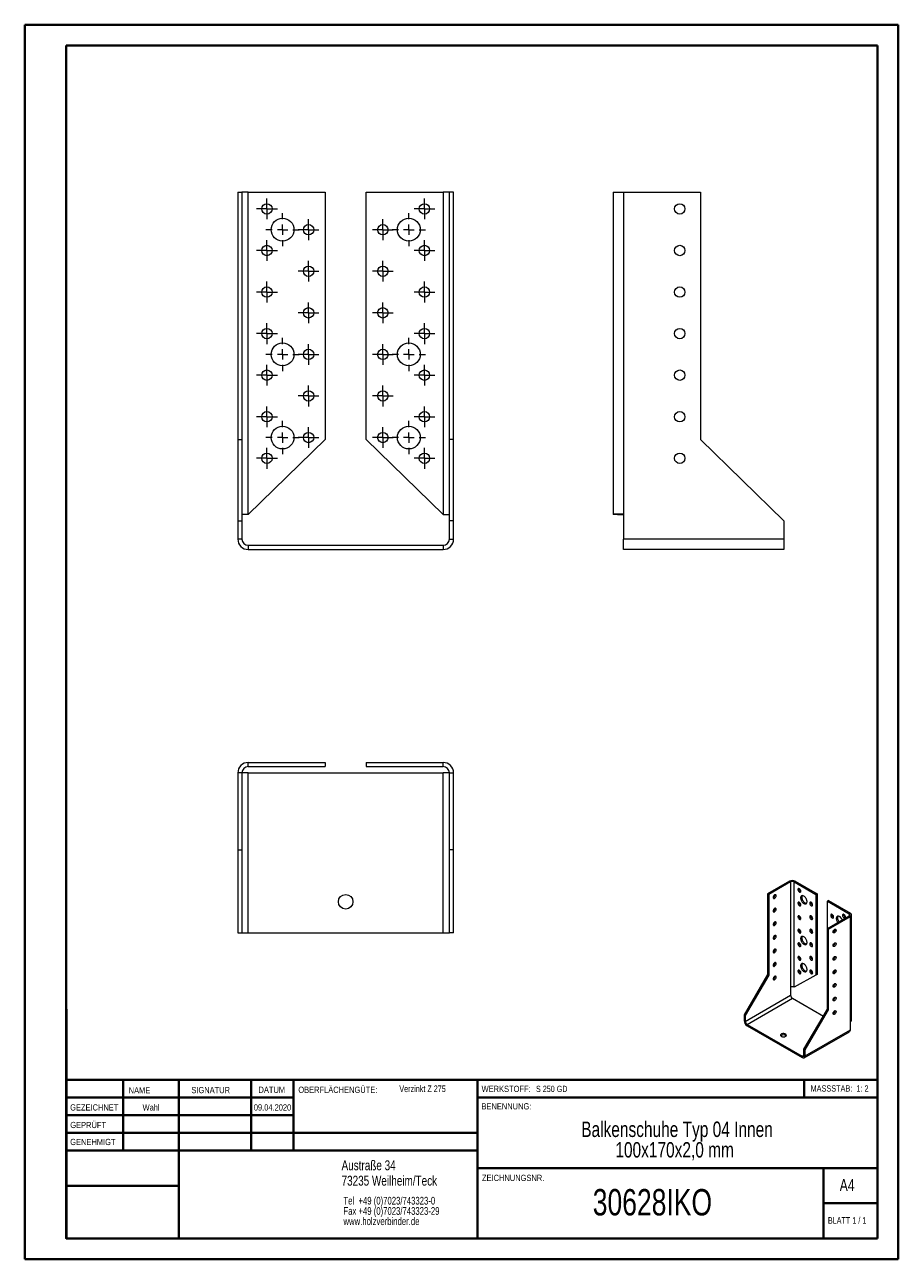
# Model space of a CAD drawing. Header units: millimetres. Extents: x 0 to 210, y 0 to 297.
import ezdxf

# ---------------------------------------------------------------- set-up
doc = ezdxf.new("R2010")
doc.units = ezdxf.units.MM
doc.styles.add('SLDTEXTSTYLE0', font='TXT', dxfattribs={"width": 0.75})
doc.styles.add('SLDTEXTSTYLE1', font='TXT', dxfattribs={"width": 0.681818})
doc.styles.add('SLDTEXTSTYLE2', font='TXT', dxfattribs={"width": 0.7})
doc.styles.add('SLDTEXTSTYLE3', font='TXT', dxfattribs={"width": 0.6875})

# ---------------------------------------------------------------- blocks, each defined once
blk = doc.blocks.new('SW_NOTE_0')
at = {"color": 0, "linetype": 'Continuous', "lineweight": 0, "char_height": 1.8521, "attachment_point": 1, "style": 'SLDTEXTSTYLE0'}
for s, insert in [('Tel  +49 (0)7023/743323-0', (0, 2.39)), ('Fax +49 (0)7023/743323-29', (0, -0.08)), ('www.holzverbinder.de', (0, -2.55))]:
    blk.add_mtext(s, dxfattribs=dict(at, insert=insert))
blk = doc.blocks.new('SW_NOTE_1')
at = {"color": 0, "linetype": 'Continuous', "lineweight": 0, "char_height": 3.7042, "attachment_point": 2, "style": 'SLDTEXTSTYLE0'}
for s, insert in [('Balkenschuhe Typ 04 Innen', (31.95, 4.77)), ('100x170x2,0 mm', (31.37, -0.16))]:
    blk.add_mtext(s, dxfattribs=dict(at, insert=insert))
blk = doc.blocks.new('SW_CENTERMARKSYMBOL_0')
at = {"color": 0, "linetype": 'Continuous', "lineweight": 0}
for p, q in [((-1.25, 0), (-2.5, 0)), ((0, 0), (-1.25, 0)), ((0, 1.25), (0, 2.5)), ((0, 0), (0, 1.25)), ((0, 0), (0, -1.25)), ((0, 0), (1.25, 0)), ((1.25, 0), (2.5, 0)), ((0, -1.25), (0, -2.5))]:
    blk.add_line(p, q, dxfattribs=at)
blk = doc.blocks.new('SW_CENTERMARKSYMBOL_1')
at = {"color": 0, "linetype": 'Continuous', "lineweight": 0}
for p, q in [((-1.25, 0), (-2.5, 0)), ((0, 0), (-1.25, 0)), ((0, 1.25), (0, 2.5)), ((0, 0), (0, 1.25)), ((0, 0), (0, -1.25)), ((0, 0), (1.25, 0)), ((1.25, 0), (2.5, 0)), ((0, -1.25), (0, -2.5))]:
    blk.add_line(p, q, dxfattribs=at)
blk = doc.blocks.new('SW_CENTERMARKSYMBOL_2')
at = {"color": 0, "linetype": 'Continuous', "lineweight": 0}
for p, q in [((-1.25, 0), (-2.5, 0)), ((0, 0), (-1.25, 0)), ((0, 1.25), (0, 2.5)), ((0, 0), (0, 1.25)), ((0, 0), (0, -1.25)), ((0, 0), (1.25, 0)), ((1.25, 0), (2.5, 0)), ((0, -1.25), (0, -2.5))]:
    blk.add_line(p, q, dxfattribs=at)
blk = doc.blocks.new('SW_CENTERMARKSYMBOL_3')
at = {"color": 0, "linetype": 'Continuous', "lineweight": 0}
for p, q in [((-1.25, 0), (-2.5, 0)), ((0, 0), (-1.25, 0)), ((0, 1.25), (0, 2.5)), ((0, 0), (0, 1.25)), ((0, 0), (0, -1.25)), ((0, 0), (1.25, 0)), ((1.25, 0), (2.5, 0)), ((0, -1.25), (0, -2.5))]:
    blk.add_line(p, q, dxfattribs=at)
blk = doc.blocks.new('SW_CENTERMARKSYMBOL_4')
at = {"color": 0, "linetype": 'Continuous', "lineweight": 0}
for p, q in [((-1.25, 0), (-2.5, 0)), ((0, 0), (-1.25, 0)), ((0, 1.25), (0, 2.5)), ((0, 0), (0, 1.25)), ((0, 0), (0, -1.25)), ((0, 0), (1.25, 0)), ((1.25, 0), (2.5, 0)), ((0, -1.25), (0, -2.5))]:
    blk.add_line(p, q, dxfattribs=at)
blk = doc.blocks.new('SW_CENTERMARKSYMBOL_5')
at = {"color": 0, "linetype": 'Continuous', "lineweight": 0}
for p, q in [((-1.25, 0), (-2.5, 0)), ((0, 0), (-1.25, 0)), ((0, 1.25), (0, 2.5)), ((0, 0), (0, 1.25)), ((0, 0), (0, -1.25)), ((0, 0), (1.25, 0)), ((1.25, 0), (2.5, 0)), ((0, -1.25), (0, -2.5))]:
    blk.add_line(p, q, dxfattribs=at)
blk = doc.blocks.new('SW_CENTERMARKSYMBOL_6')
at = {"color": 0, "linetype": 'Continuous', "lineweight": 0}
for p, q in [((-1.25, 0), (-2.5, 0)), ((0, 0), (-1.25, 0)), ((0, 1.25), (0, 2.5)), ((0, 0), (0, 1.25)), ((0, 0), (0, -1.25)), ((0, 0), (1.25, 0)), ((1.25, 0), (2.5, 0)), ((0, -1.25), (0, -2.5))]:
    blk.add_line(p, q, dxfattribs=at)
blk = doc.blocks.new('SW_CENTERMARKSYMBOL_7')
at = {"color": 0, "linetype": 'Continuous', "lineweight": 0}
for p, q in [((-1.25, 0), (-2.5, 0)), ((0, 0), (-1.25, 0)), ((0, 1.25), (0, 2.5)), ((0, 0), (0, 1.25)), ((0, 0), (0, -1.25)), ((0, 0), (1.25, 0)), ((1.25, 0), (2.5, 0)), ((0, -1.25), (0, -2.5))]:
    blk.add_line(p, q, dxfattribs=at)
blk = doc.blocks.new('SW_CENTERMARKSYMBOL_8')
at = {"color": 0, "linetype": 'Continuous', "lineweight": 0}
for p, q in [((-1.25, 0), (-2.5, 0)), ((0, 0), (-1.25, 0)), ((0, 1.25), (0, 2.5)), ((0, 0), (0, 1.25)), ((0, 0), (0, -1.25)), ((0, 0), (1.25, 0)), ((1.25, 0), (2.5, 0)), ((0, -1.25), (0, -2.5))]:
    blk.add_line(p, q, dxfattribs=at)
blk = doc.blocks.new('SW_CENTERMARKSYMBOL_9')
at = {"color": 0, "linetype": 'Continuous', "lineweight": 0}
for p, q in [((-1.25, 0), (-2.5, 0)), ((0, 0), (-1.25, 0)), ((0, 1.25), (0, 2.5)), ((0, 0), (0, 1.25)), ((0, 0), (0, -1.25)), ((0, 0), (1.25, 0)), ((1.25, 0), (2.5, 0)), ((0, -1.25), (0, -2.5))]:
    blk.add_line(p, q, dxfattribs=at)
blk = doc.blocks.new('SW_CENTERMARKSYMBOL_10')
at = {"color": 0, "linetype": 'Continuous', "lineweight": 0}
for p, q in [((-1.25, 0), (-2.5, 0)), ((0, 0), (-1.25, 0)), ((0, 1.25), (0, 2.5)), ((0, 0), (0, 1.25)), ((0, 0), (0, -1.25)), ((0, 0), (1.25, 0)), ((1.25, 0), (2.5, 0)), ((0, -1.25), (0, -2.5))]:
    blk.add_line(p, q, dxfattribs=at)
blk = doc.blocks.new('SW_CENTERMARKSYMBOL_11')
at = {"color": 0, "linetype": 'Continuous', "lineweight": 0}
for p, q in [((-1.25, 0), (-2.5, 0)), ((0, 0), (-1.25, 0)), ((0, 1.25), (0, 2.5)), ((0, 0), (0, 1.25)), ((0, 0), (0, -1.25)), ((0, 0), (1.25, 0)), ((1.25, 0), (2.5, 0)), ((0, -1.25), (0, -2.5))]:
    blk.add_line(p, q, dxfattribs=at)
blk = doc.blocks.new('SW_CENTERMARKSYMBOL_12')
at = {"color": 0, "linetype": 'Continuous', "lineweight": 0}
for p, q in [((-1.25, 0), (-2.5, 0)), ((0, 0), (-1.25, 0)), ((0, 1.25), (0, 2.5)), ((0, 0), (0, 1.25)), ((0, 0), (0, -1.25)), ((0, 0), (1.25, 0)), ((1.25, 0), (2.5, 0)), ((0, -1.25), (0, -2.5))]:
    blk.add_line(p, q, dxfattribs=at)
blk = doc.blocks.new('SW_CENTERMARKSYMBOL_13')
at = {"color": 0, "linetype": 'Continuous', "lineweight": 0}
for p, q in [((0, 2.5), (0, 4)), ((-2.5, 0), (-4, 0)), ((0, 0), (-1.25, 0)), ((0, 0), (0, 1.25)), ((0, 0), (0, -1.25)), ((0, 0), (1.25, 0)), ((2.5, 0), (4, 0)), ((0, -2.5), (0, -4))]:
    blk.add_line(p, q, dxfattribs=at)
blk = doc.blocks.new('SW_CENTERMARKSYMBOL_14')
at = {"color": 0, "linetype": 'Continuous', "lineweight": 0}
for p, q in [((0, 2.5), (0, 4)), ((-2.5, 0), (-4, 0)), ((0, 0), (-1.25, 0)), ((0, 0), (0, 1.25)), ((0, 0), (0, -1.25)), ((0, 0), (1.25, 0)), ((2.5, 0), (4, 0)), ((0, -2.5), (0, -4))]:
    blk.add_line(p, q, dxfattribs=at)
blk = doc.blocks.new('SW_CENTERMARKSYMBOL_15')
at = {"color": 0, "linetype": 'Continuous', "lineweight": 0}
for p, q in [((0, 2.5), (0, 4)), ((-2.5, 0), (-4, 0)), ((0, 0), (-1.25, 0)), ((0, 0), (0, 1.25)), ((0, 0), (0, -1.25)), ((0, 0), (1.25, 0)), ((2.5, 0), (4, 0)), ((0, -2.5), (0, -4))]:
    blk.add_line(p, q, dxfattribs=at)
blk = doc.blocks.new('SW_CENTERMARKSYMBOL_16')
at = {"color": 0, "linetype": 'Continuous', "lineweight": 0}
for p, q in [((-1.25, 0), (-2.5, 0)), ((0, 0), (-1.25, 0)), ((0, 1.25), (0, 2.5)), ((0, 0), (0, 1.25)), ((0, 0), (0, -1.25)), ((0, 0), (1.25, 0)), ((1.25, 0), (2.5, 0)), ((0, -1.25), (0, -2.5))]:
    blk.add_line(p, q, dxfattribs=at)
blk = doc.blocks.new('SW_CENTERMARKSYMBOL_17')
at = {"color": 0, "linetype": 'Continuous', "lineweight": 0}
for p, q in [((-1.25, 0), (-2.5, 0)), ((0, 0), (-1.25, 0)), ((0, 1.25), (0, 2.5)), ((0, 0), (0, 1.25)), ((0, 0), (0, -1.25)), ((0, 0), (1.25, 0)), ((1.25, 0), (2.5, 0)), ((0, -1.25), (0, -2.5))]:
    blk.add_line(p, q, dxfattribs=at)
blk = doc.blocks.new('SW_CENTERMARKSYMBOL_18')
at = {"color": 0, "linetype": 'Continuous', "lineweight": 0}
for p, q in [((-1.25, 0), (-2.5, 0)), ((0, 0), (-1.25, 0)), ((0, 1.25), (0, 2.5)), ((0, 0), (0, 1.25)), ((0, 0), (0, -1.25)), ((0, 0), (1.25, 0)), ((1.25, 0), (2.5, 0)), ((0, -1.25), (0, -2.5))]:
    blk.add_line(p, q, dxfattribs=at)
blk = doc.blocks.new('SW_CENTERMARKSYMBOL_19')
at = {"color": 0, "linetype": 'Continuous', "lineweight": 0}
for p, q in [((-1.25, 0), (-2.5, 0)), ((0, 0), (-1.25, 0)), ((0, 1.25), (0, 2.5)), ((0, 0), (0, 1.25)), ((0, 0), (0, -1.25)), ((0, 0), (1.25, 0)), ((1.25, 0), (2.5, 0)), ((0, -1.25), (0, -2.5))]:
    blk.add_line(p, q, dxfattribs=at)
blk = doc.blocks.new('SW_CENTERMARKSYMBOL_20')
at = {"color": 0, "linetype": 'Continuous', "lineweight": 0}
for p, q in [((-1.25, 0), (-2.5, 0)), ((0, 0), (-1.25, 0)), ((0, 1.25), (0, 2.5)), ((0, 0), (0, 1.25)), ((0, 0), (0, -1.25)), ((0, 0), (1.25, 0)), ((1.25, 0), (2.5, 0)), ((0, -1.25), (0, -2.5))]:
    blk.add_line(p, q, dxfattribs=at)
blk = doc.blocks.new('SW_CENTERMARKSYMBOL_21')
at = {"color": 0, "linetype": 'Continuous', "lineweight": 0}
for p, q in [((-1.25, 0), (-2.5, 0)), ((0, 0), (-1.25, 0)), ((0, 1.25), (0, 2.5)), ((0, 0), (0, 1.25)), ((0, 0), (0, -1.25)), ((0, 0), (1.25, 0)), ((1.25, 0), (2.5, 0)), ((0, -1.25), (0, -2.5))]:
    blk.add_line(p, q, dxfattribs=at)
blk = doc.blocks.new('SW_CENTERMARKSYMBOL_22')
at = {"color": 0, "linetype": 'Continuous', "lineweight": 0}
for p, q in [((-1.25, 0), (-2.5, 0)), ((0, 0), (-1.25, 0)), ((0, 1.25), (0, 2.5)), ((0, 0), (0, 1.25)), ((0, 0), (0, -1.25)), ((0, 0), (1.25, 0)), ((1.25, 0), (2.5, 0)), ((0, -1.25), (0, -2.5))]:
    blk.add_line(p, q, dxfattribs=at)
blk = doc.blocks.new('SW_CENTERMARKSYMBOL_23')
at = {"color": 0, "linetype": 'Continuous', "lineweight": 0}
for p, q in [((-1.25, 0), (-2.5, 0)), ((0, 0), (-1.25, 0)), ((0, 1.25), (0, 2.5)), ((0, 0), (0, 1.25)), ((0, 0), (0, -1.25)), ((0, 0), (1.25, 0)), ((1.25, 0), (2.5, 0)), ((0, -1.25), (0, -2.5))]:
    blk.add_line(p, q, dxfattribs=at)
blk = doc.blocks.new('SW_CENTERMARKSYMBOL_24')
at = {"color": 0, "linetype": 'Continuous', "lineweight": 0}
for p, q in [((-1.25, 0), (-2.5, 0)), ((0, 0), (-1.25, 0)), ((0, 1.25), (0, 2.5)), ((0, 0), (0, 1.25)), ((0, 0), (0, -1.25)), ((0, 0), (1.25, 0)), ((1.25, 0), (2.5, 0)), ((0, -1.25), (0, -2.5))]:
    blk.add_line(p, q, dxfattribs=at)
blk = doc.blocks.new('SW_CENTERMARKSYMBOL_25')
at = {"color": 0, "linetype": 'Continuous', "lineweight": 0}
for p, q in [((-1.25, 0), (-2.5, 0)), ((0, 0), (-1.25, 0)), ((0, 1.25), (0, 2.5)), ((0, 0), (0, 1.25)), ((0, 0), (0, -1.25)), ((0, 0), (1.25, 0)), ((1.25, 0), (2.5, 0)), ((0, -1.25), (0, -2.5))]:
    blk.add_line(p, q, dxfattribs=at)
blk = doc.blocks.new('SW_CENTERMARKSYMBOL_26')
at = {"color": 0, "linetype": 'Continuous', "lineweight": 0}
for p, q in [((-1.25, 0), (-2.5, 0)), ((0, 0), (-1.25, 0)), ((0, 1.25), (0, 2.5)), ((0, 0), (0, 1.25)), ((0, 0), (0, -1.25)), ((0, 0), (1.25, 0)), ((1.25, 0), (2.5, 0)), ((0, -1.25), (0, -2.5))]:
    blk.add_line(p, q, dxfattribs=at)
blk = doc.blocks.new('SW_CENTERMARKSYMBOL_27')
at = {"color": 0, "linetype": 'Continuous', "lineweight": 0}
for p, q in [((-1.25, 0), (-2.5, 0)), ((0, 0), (-1.25, 0)), ((0, 1.25), (0, 2.5)), ((0, 0), (0, 1.25)), ((0, 0), (0, -1.25)), ((0, 0), (1.25, 0)), ((1.25, 0), (2.5, 0)), ((0, -1.25), (0, -2.5))]:
    blk.add_line(p, q, dxfattribs=at)
blk = doc.blocks.new('SW_CENTERMARKSYMBOL_28')
at = {"color": 0, "linetype": 'Continuous', "lineweight": 0}
for p, q in [((-1.25, 0), (-2.5, 0)), ((0, 0), (-1.25, 0)), ((0, 1.25), (0, 2.5)), ((0, 0), (0, 1.25)), ((0, 0), (0, -1.25)), ((0, 0), (1.25, 0)), ((1.25, 0), (2.5, 0)), ((0, -1.25), (0, -2.5))]:
    blk.add_line(p, q, dxfattribs=at)
blk = doc.blocks.new('SW_CENTERMARKSYMBOL_29')
at = {"color": 0, "linetype": 'Continuous', "lineweight": 0}
for p, q in [((0, 2.5), (0, 4)), ((-2.5, 0), (-4, 0)), ((0, 0), (-1.25, 0)), ((0, 0), (0, 1.25)), ((0, 0), (0, -1.25)), ((0, 0), (1.25, 0)), ((2.5, 0), (4, 0)), ((0, -2.5), (0, -4))]:
    blk.add_line(p, q, dxfattribs=at)
blk = doc.blocks.new('SW_CENTERMARKSYMBOL_30')
at = {"color": 0, "linetype": 'Continuous', "lineweight": 0}
for p, q in [((0, 2.5), (0, 4)), ((-2.5, 0), (-4, 0)), ((0, 0), (-1.25, 0)), ((0, 0), (0, 1.25)), ((0, 0), (0, -1.25)), ((0, 0), (1.25, 0)), ((2.5, 0), (4, 0)), ((0, -2.5), (0, -4))]:
    blk.add_line(p, q, dxfattribs=at)
blk = doc.blocks.new('SW_CENTERMARKSYMBOL_31')
at = {"color": 0, "linetype": 'Continuous', "lineweight": 0}
for p, q in [((0, 2.5), (0, 4)), ((-2.5, 0), (-4, 0)), ((0, 0), (-1.25, 0)), ((0, 0), (0, 1.25)), ((0, 0), (0, -1.25)), ((0, 0), (1.25, 0)), ((2.5, 0), (4, 0)), ((0, -2.5), (0, -4))]:
    blk.add_line(p, q, dxfattribs=at)

msp = doc.modelspace()

# ---------------------------------------------------------------- linework, layer by layer
at = {"color": 7, "linetype": 'Continuous', "lineweight": 40}
for p, q in [((0.08, 0.21), (0.08, 297.21)), ((0.08, 297.21), (210.08, 297.21)), ((210.08, 0.21), (210.08, 297.21)), ((210.08, 292.21), (210.08, 297.21)), ((10.08, 292.21), (205.08, 292.21)), ((10.08, 5.21), (10.08, 292.21)), ((205.08, 5.21), (205.08, 292.21)), ((10.11, 60.37), (10.11, 5.12)), ((205.08, 43.37), (10.11, 43.37)), ((23.71, 43.37), (23.71, 26.37)), ((37.1, 43.37), (37.1, 5.12)), ((54.51, 43.37), (54.51, 26.37)), ((64.71, 26.37), (64.71, 43.37)), ((108.91, 43.37), (108.91, 5.12)), ((187.47, 39.12), (187.47, 43.37)), ((64.71, 39.1), (10.11, 39.1)), ((205.08, 39.12), (108.91, 39.12)), ((64.71, 34.87), (10.11, 34.87)), ((108.91, 30.62), (10.11, 30.62)), ((108.91, 26.37), (10.11, 26.37)), ((108.91, 22.12), (205.08, 22.12)), ((192.08, 5.21), (192.08, 22.21)), ((37.1, 17.87), (10.11, 17.87)), ((10.11, 13.71), (10.08, 13.71)), ((205.08, 13.71), (192.08, 13.71)), ((10.11, 9.46), (10.08, 9.46)), ((10.08, 5.21), (205.08, 5.21)), ((205.08, 5.21), (180.99, 5.21)), ((0.08, 0.21), (210.08, 0.21))]:
    msp.add_line(p, q, dxfattribs=at)
at = {"color": 7, "linetype": 'Continuous', "lineweight": 15}
for p, q in [((51.31, 256.9), (52.31, 256.9)), ((51.31, 256.9), (51.31, 197.4)), ((52.31, 256.9), (52.31, 197.4)), ((53.81, 256.9), (52.31, 256.9)), ((53.81, 179.44), (53.81, 256.9)), ((53.81, 256.9), (72.31, 256.9)), ((72.31, 256.9), (72.31, 197.4)), ((82.17, 197.4), (82.17, 256.9)), ((82.17, 256.9), (100.67, 256.9)), ((102.17, 256.9), (100.67, 256.9)), ((100.67, 256.9), (100.67, 179.37)), ((103.17, 256.9), (102.17, 256.9)), ((102.17, 197.4), (102.17, 256.9)), ((103.17, 197.4), (103.17, 256.9)), ((141.55, 256.9), (141.55, 179.44)), ((141.55, 256.9), (144.05, 256.9)), ((144.05, 256.9), (144.05, 179.44)), ((144.05, 256.9), (162.55, 256.9)), ((162.55, 256.9), (162.55, 197.4)), ((51.31, 197.4), (51.31, 177.9)), ((51.31, 197.4), (52.31, 197.4)), ((52.31, 197.4), (52.31, 177.9)), ((72.31, 197.4), (53.81, 179.37)), ((100.67, 179.37), (82.17, 197.4)), ((102.17, 177.9), (102.17, 197.4)), ((103.17, 197.4), (102.17, 197.4)), ((103.17, 177.9), (103.17, 197.4)), ((162.55, 197.4), (182.55, 177.9)), ((52.31, 179.44), (53.81, 179.44)), ((53.81, 179.37), (53.81, 179.44)), ((100.67, 179.37), (102.17, 179.37)), ((144.05, 179.44), (141.55, 179.44)), ((141.55, 179.44), (141.55, 179.37)), ((142.55, 179.37), (141.55, 179.37)), ((142.55, 179.37), (142.55, 179.44)), ((142.55, 179.37), (144.05, 179.37)), ((144.05, 179.44), (144.05, 173.47)), ((51.31, 177.9), (51.31, 173.47)), ((51.31, 177.9), (52.31, 177.9)), ((52.31, 177.9), (52.31, 173.47)), ((103.17, 177.9), (102.17, 177.9)), ((102.17, 173.47), (102.17, 177.9)), ((103.17, 173.47), (103.17, 177.9)), ((182.55, 177.9), (182.55, 173.47)), ((52.31, 173.47), (51.31, 173.47)), ((102.17, 173.47), (103.17, 173.47)), ((182.55, 173.47), (144.05, 173.47)), ((144.05, 170.97), (144.05, 173.47)), ((182.55, 173.47), (182.55, 170.97)), ((53.81, 171.97), (53.81, 170.97)), ((53.81, 171.97), (100.67, 171.97)), ((53.81, 170.97), (100.67, 170.97)), ((100.67, 171.97), (100.67, 170.97)), ((182.55, 170.97), (144.05, 170.97)), ((53.81, 118.73), (53.81, 119.73)), ((53.81, 119.73), (72.31, 119.73)), ((72.31, 119.73), (72.31, 118.73)), ((82.17, 119.73), (82.17, 118.73)), ((82.17, 119.73), (100.67, 119.73)), ((100.67, 118.73), (100.67, 119.73)), ((52.31, 117.23), (51.31, 117.23)), ((51.31, 117.23), (51.31, 98.73)), ((52.31, 117.23), (52.31, 98.73)), ((53.81, 117.23), (52.31, 117.23)), ((53.81, 118.73), (72.31, 118.73)), ((53.81, 78.73), (53.81, 117.23)), ((53.81, 117.23), (100.67, 117.23)), ((82.17, 118.73), (100.67, 118.73)), ((100.67, 78.73), (100.67, 117.23)), ((102.17, 117.23), (100.67, 117.23)), ((102.17, 117.23), (103.17, 117.23)), ((102.17, 98.73), (102.17, 117.23)), ((103.17, 98.73), (103.17, 117.23)), ((51.31, 98.73), (52.31, 98.73)), ((51.31, 98.73), (51.31, 78.73)), ((52.31, 98.73), (52.31, 78.73)), ((103.17, 98.73), (102.17, 98.73)), ((102.17, 78.73), (102.17, 98.73)), ((103.17, 78.73), (103.17, 98.73)), ((183.91, 91.15), (178.67, 88.13)), ((184.19, 90.99), (178.96, 87.96)), ((184.19, 90.99), (183.91, 91.15)), ((184.19, 90.99), (184.19, 65.69)), ((185.04, 90.99), (185.32, 91.15)), ((185.04, 65.69), (185.04, 90.99)), ((185.04, 90.99), (190.27, 87.96)), ((185.32, 91.15), (190.55, 88.13)), ((178.67, 88.13), (178.96, 87.96)), ((178.67, 88.13), (178.67, 68.69)), ((178.96, 87.96), (178.96, 68.53)), ((186.59, 88.7), (186.66, 88.67)), ((190.55, 88.13), (190.27, 87.96)), ((190.27, 87.96), (190.27, 68.53)), ((190.55, 88.13), (190.55, 68.69)), ((193.34, 86.52), (193.06, 86.36)), ((193.06, 79.82), (193.06, 86.36)), ((193.06, 86.36), (198.29, 83.33)), ((193.34, 86.52), (198.58, 83.5)), ((186.59, 85.43), (186.66, 85.4)), ((189.42, 85.43), (189.49, 85.4)), ((198.29, 83.33), (198.58, 83.5)), ((198.29, 83.33), (198.29, 82.84)), ((186.59, 82.17), (186.66, 82.14)), ((189.42, 82.17), (189.49, 82.14)), ((193.06, 79.82), (198.29, 82.84)), ((193.34, 79.66), (198.58, 82.68)), ((198.29, 82.84), (198.58, 82.68)), ((198.58, 57.36), (198.58, 82.68)), ((198.87, 57.76), (198.87, 83.09)), ((51.31, 78.73), (52.31, 78.73)), ((52.31, 78.73), (53.81, 78.73)), ((53.81, 78.73), (100.67, 78.73)), ((100.67, 78.73), (102.17, 78.73)), ((103.17, 78.73), (102.17, 78.73)), ((186.59, 78.9), (186.66, 78.87)), ((189.42, 78.9), (189.49, 78.87)), ((193.34, 79.66), (193.06, 79.82)), ((193.06, 60.39), (193.06, 79.82)), ((193.34, 60.23), (193.34, 79.66)), ((186.59, 75.63), (186.66, 75.6)), ((189.42, 75.63), (189.49, 75.6)), ((186.59, 72.37), (186.66, 72.34)), ((189.42, 72.37), (189.49, 72.34)), ((178.67, 68.69), (173.02, 59.06)), ((178.96, 68.53), (173.3, 58.9)), ((178.67, 68.69), (178.96, 68.53)), ((190.27, 68.53), (185.04, 65.66)), ((186.59, 69.1), (186.66, 69.07)), ((189.42, 69.1), (189.49, 69.07)), ((190.55, 68.69), (190.27, 68.53)), ((184.19, 65.69), (184.19, 63.74)), ((185.04, 65.66), (185.04, 65.69)), ((173.3, 57.45), (184.19, 63.74)), ((173.73, 56.72), (184.61, 63)), ((184.61, 63), (192.07, 58.7)), ((187.4, 50.76), (193.06, 60.39)), ((187.69, 50.59), (193.34, 60.23)), ((193.34, 60.23), (193.06, 60.39)), ((173.02, 59.06), (173.3, 58.9)), ((173.02, 59.06), (173.02, 57.61)), ((173.3, 57.45), (173.02, 57.61)), ((173.3, 58.9), (173.3, 57.45)), ((173.73, 56.72), (173.73, 56.39)), ((173.73, 56.72), (186.98, 49.06)), ((198.58, 55.43), (198.58, 57.36)), ((173.73, 56.39), (186.98, 48.74)), ((187.48, 48.69), (198.37, 54.97)), ((187.69, 49.15), (198.58, 55.43)), ((187.69, 50.59), (187.4, 50.76)), ((187.4, 49.31), (187.4, 50.76)), ((187.69, 49.15), (187.69, 50.59)), ((186.98, 49.06), (187.4, 49.31)), ((186.98, 49.06), (186.98, 48.74)), ((187.4, 49.31), (187.69, 49.15))]:
    msp.add_line(p, q, dxfattribs=at)
at = {"color": 7, "linetype": 'Continuous', "lineweight": 0}
for p, q in [((64.71, 39.12), (10.11, 39.12)), ((23.71, 5.21), (23.71, 5.12)), ((54.51, 5.21), (54.51, 5.12))]:
    msp.add_line(p, q, dxfattribs=at)
at = {"color": 7, "linetype": 'Continuous', "lineweight": 15, "flags": 128}
for points in [[(186.31, 88.54), (186.4, 88.5), (186.48, 88.49), (186.55, 88.51), (186.61, 88.55), (186.65, 88.62), (186.66, 88.71), (186.66, 88.82), (186.63, 88.93), (186.58, 89.05), (186.52, 89.15), (186.44, 89.25), (186.36, 89.32), (186.27, 89.37), (186.18, 89.4), (186.1, 89.39), (186.04, 89.36), (185.99, 89.3), (185.96, 89.22), (185.96, 89.12), (185.98, 89.01), (186.01, 88.9), (186.07, 88.79), (186.14, 88.68), (186.22, 88.6), (186.31, 88.54)], [(180.02, 87.27), (180.03, 87.18), (180.06, 87.1), (180.11, 87.05), (180.18, 87.02), (180.26, 87.02), (180.35, 87.05), (180.44, 87.11), (180.52, 87.19), (180.6, 87.29), (180.66, 87.4), (180.7, 87.51), (180.72, 87.63), (180.72, 87.73), (180.7, 87.81), (180.66, 87.88), (180.6, 87.92), (180.52, 87.93), (180.44, 87.91), (180.35, 87.87), (180.26, 87.8), (180.18, 87.71), (180.11, 87.61), (180.06, 87.49), (180.03, 87.38), (180.02, 87.27)], [(186.31, 85.27), (186.4, 85.23), (186.48, 85.22), (186.55, 85.24), (186.61, 85.29), (186.65, 85.36), (186.66, 85.45), (186.66, 85.55), (186.63, 85.67), (186.58, 85.78), (186.52, 85.89), (186.44, 85.98), (186.36, 86.06), (186.27, 86.11), (186.18, 86.13), (186.1, 86.13), (186.04, 86.1), (185.99, 86.04), (185.96, 85.96), (185.96, 85.86), (185.98, 85.75), (186.01, 85.63), (186.07, 85.52), (186.14, 85.42), (186.22, 85.33), (186.31, 85.27)], [(187.37, 85.8), (187.5, 85.74), (187.62, 85.7), (187.74, 85.7), (187.85, 85.71), (187.94, 85.76), (188.02, 85.83), (188.08, 85.93), (188.13, 86.04), (188.15, 86.18), (188.15, 86.33), (188.13, 86.48), (188.08, 86.65), (188.02, 86.81), (187.94, 86.98), (187.85, 87.13), (187.74, 87.28), (187.62, 87.4), (187.5, 87.51), (187.37, 87.6), (187.24, 87.66), (187.12, 87.69), (187, 87.7), (186.89, 87.68), (186.8, 87.64), (186.72, 87.57), (186.66, 87.47), (186.62, 87.35), (186.6, 87.22), (186.6, 87.07), (186.62, 86.91), (186.66, 86.75), (186.72, 86.58), (186.8, 86.42), (186.89, 86.27), (187, 86.12), (187.12, 86), (187.24, 85.89), (187.37, 85.8)], [(186.98, 87.7), (186.94, 87.63), (186.9, 87.52), (186.88, 87.38), (186.88, 87.24), (186.9, 87.08), (186.94, 86.91), (187, 86.75), (187.08, 86.58), (187.18, 86.43), (187.28, 86.29), (187.4, 86.16), (187.53, 86.05), (187.66, 85.96)], [(189.14, 85.27), (189.23, 85.23), (189.31, 85.22), (189.38, 85.24), (189.44, 85.29), (189.48, 85.36), (189.49, 85.45), (189.49, 85.55), (189.46, 85.67), (189.41, 85.78), (189.35, 85.89), (189.27, 85.98), (189.18, 86.06), (189.1, 86.11), (189.01, 86.13), (188.93, 86.13), (188.87, 86.1), (188.82, 86.04), (188.79, 85.96), (188.79, 85.86), (188.8, 85.75), (188.84, 85.63), (188.9, 85.52), (188.97, 85.42), (189.05, 85.33), (189.14, 85.27)], [(180.02, 84), (180.03, 83.91), (180.06, 83.83), (180.11, 83.78), (180.18, 83.75), (180.26, 83.76), (180.35, 83.79), (180.44, 83.85), (180.52, 83.93), (180.6, 84.02), (180.66, 84.13), (180.7, 84.25), (180.72, 84.36), (180.72, 84.46), (180.7, 84.55), (180.66, 84.61), (180.6, 84.65), (180.52, 84.66), (180.44, 84.65), (180.35, 84.6), (180.26, 84.53), (180.18, 84.44), (180.11, 84.34), (180.06, 84.23), (180.03, 84.11), (180.02, 84)], [(194.19, 83.17), (194.1, 83.21), (194.02, 83.22), (193.95, 83.2), (193.89, 83.15), (193.85, 83.08), (193.84, 82.99), (193.84, 82.89), (193.87, 82.77), (193.92, 82.66), (193.98, 82.55), (194.06, 82.46), (194.15, 82.38), (194.24, 82.33), (194.32, 82.31), (194.4, 82.31), (194.46, 82.34), (194.51, 82.4), (194.54, 82.49), (194.54, 82.58), (194.53, 82.69), (194.49, 82.81), (194.43, 82.92), (194.36, 83.02), (194.28, 83.11), (194.19, 83.17)], [(197.02, 83.17), (196.93, 83.21), (196.85, 83.22), (196.78, 83.2), (196.72, 83.15), (196.68, 83.08), (196.67, 82.99), (196.67, 82.89), (196.7, 82.77), (196.75, 82.66), (196.81, 82.55), (196.89, 82.46), (196.98, 82.38), (197.06, 82.33), (197.15, 82.31), (197.23, 82.31), (197.29, 82.35), (197.34, 82.4), (197.37, 82.49), (197.37, 82.58), (197.36, 82.69), (197.32, 82.81), (197.26, 82.92), (197.19, 83.02), (197.11, 83.11), (197.02, 83.17)], [(180.02, 80.74), (180.03, 80.64), (180.06, 80.57), (180.11, 80.51), (180.18, 80.49), (180.26, 80.49), (180.35, 80.52), (180.44, 80.58), (180.52, 80.66), (180.6, 80.76), (180.66, 80.87), (180.7, 80.98), (180.72, 81.09), (180.72, 81.2), (180.7, 81.28), (180.66, 81.35), (180.6, 81.39), (180.52, 81.4), (180.44, 81.38), (180.35, 81.34), (180.26, 81.27), (180.18, 81.18), (180.11, 81.07), (180.06, 80.96), (180.03, 80.85), (180.02, 80.74)], [(186.31, 82), (186.4, 81.97), (186.48, 81.96), (186.55, 81.97), (186.61, 82.02), (186.65, 82.09), (186.66, 82.18), (186.66, 82.29), (186.63, 82.4), (186.58, 82.51), (186.52, 82.62), (186.44, 82.72), (186.36, 82.79), (186.27, 82.84), (186.18, 82.87), (186.1, 82.86), (186.04, 82.83), (185.99, 82.77), (185.96, 82.69), (185.96, 82.59), (185.98, 82.48), (186.01, 82.37), (186.07, 82.25), (186.14, 82.15), (186.22, 82.07), (186.31, 82)], [(189.14, 82), (189.23, 81.97), (189.31, 81.96), (189.38, 81.97), (189.44, 82.02), (189.48, 82.09), (189.49, 82.18), (189.49, 82.29), (189.46, 82.4), (189.41, 82.52), (189.35, 82.62), (189.27, 82.72), (189.18, 82.79), (189.1, 82.84), (189.01, 82.87), (188.93, 82.86), (188.87, 82.83), (188.82, 82.77), (188.79, 82.69), (188.79, 82.59), (188.8, 82.48), (188.84, 82.37), (188.9, 82.25), (188.97, 82.15), (189.05, 82.07), (189.14, 82)], [(195.96, 82.64), (195.83, 82.7), (195.71, 82.74), (195.59, 82.75), (195.48, 82.73), (195.39, 82.68), (195.31, 82.61), (195.25, 82.51), (195.2, 82.4), (195.18, 82.26), (195.18, 82.12), (195.2, 81.96), (195.25, 81.79), (195.31, 81.63), (195.39, 81.46), (195.48, 81.31), (195.52, 81.25)], [(195.57, 82.74), (195.53, 82.68), (195.49, 82.56), (195.47, 82.43), (195.47, 82.28), (195.49, 82.12), (195.53, 81.96), (195.59, 81.79), (195.67, 81.63), (195.76, 81.47), (195.81, 81.41)], [(180.02, 77.47), (180.03, 77.38), (180.06, 77.3), (180.11, 77.25), (180.18, 77.22), (180.26, 77.22), (180.35, 77.26), (180.44, 77.31), (180.52, 77.39), (180.6, 77.49), (180.66, 77.6), (180.7, 77.72), (180.72, 77.83), (180.72, 77.93), (180.7, 78.02), (180.66, 78.08), (180.6, 78.12), (180.52, 78.13), (180.44, 78.12), (180.35, 78.07), (180.26, 78), (180.18, 77.91), (180.11, 77.81), (180.06, 77.69), (180.03, 77.58), (180.02, 77.47)], [(186.31, 78.74), (186.4, 78.7), (186.48, 78.69), (186.55, 78.71), (186.61, 78.75), (186.65, 78.83), (186.66, 78.92), (186.66, 79.02), (186.63, 79.13), (186.58, 79.25), (186.52, 79.36), (186.44, 79.45), (186.36, 79.53), (186.27, 79.58), (186.18, 79.6), (186.1, 79.6), (186.04, 79.56), (185.99, 79.5), (185.96, 79.42), (185.96, 79.32), (185.98, 79.21), (186.01, 79.1), (186.07, 78.99), (186.14, 78.89), (186.22, 78.8), (186.31, 78.74)], [(187.37, 76), (187.5, 75.94), (187.62, 75.91), (187.74, 75.9), (187.85, 75.92), (187.94, 75.96), (188.02, 76.03), (188.08, 76.13), (188.13, 76.24), (188.15, 76.38), (188.15, 76.53), (188.13, 76.69), (188.08, 76.85), (188.02, 77.02), (187.94, 77.18), (187.85, 77.33), (187.74, 77.48), (187.62, 77.6), (187.5, 77.71), (187.37, 77.8), (187.24, 77.86), (187.12, 77.9), (187, 77.9), (186.89, 77.89), (186.8, 77.84), (186.72, 77.77), (186.66, 77.67), (186.62, 77.56), (186.6, 77.42), (186.6, 77.27), (186.62, 77.12), (186.66, 76.95), (186.72, 76.79), (186.8, 76.62), (186.89, 76.47), (187, 76.32), (187.12, 76.2), (187.24, 76.09), (187.37, 76)], [(186.98, 77.9), (186.94, 77.84), (186.9, 77.72), (186.88, 77.59), (186.88, 77.44), (186.9, 77.28), (186.94, 77.11), (187, 76.95), (187.08, 76.79), (187.18, 76.63), (187.28, 76.49), (187.4, 76.36), (187.53, 76.25), (187.66, 76.17)], [(189.14, 78.74), (189.23, 78.7), (189.31, 78.69), (189.38, 78.71), (189.44, 78.75), (189.48, 78.83), (189.49, 78.92), (189.49, 79.02), (189.46, 79.14), (189.41, 79.25), (189.35, 79.36), (189.27, 79.45), (189.18, 79.53), (189.1, 79.58), (189.01, 79.6), (188.93, 79.6), (188.87, 79.56), (188.82, 79.5), (188.79, 79.42), (188.79, 79.32), (188.8, 79.21), (188.84, 79.1), (188.9, 78.99), (188.97, 78.89), (189.05, 78.8), (189.14, 78.74)], [(194.4, 78.97), (194.41, 79.07), (194.45, 79.19), (194.5, 79.3), (194.57, 79.41), (194.65, 79.5), (194.73, 79.57), (194.82, 79.61), (194.91, 79.63), (194.98, 79.62), (195.04, 79.58), (195.09, 79.51), (195.11, 79.42), (195.11, 79.32), (195.09, 79.21), (195.04, 79.1), (194.98, 78.99), (194.91, 78.89), (194.82, 78.81), (194.73, 78.75), (194.65, 78.72), (194.57, 78.72), (194.5, 78.74), (194.45, 78.79), (194.41, 78.87), (194.4, 78.97)], [(194.47, 79.25), (194.52, 79.23), (194.54, 79.22)], [(180.02, 74.21), (180.03, 74.11), (180.06, 74.03), (180.11, 73.98), (180.18, 73.96), (180.26, 73.96), (180.35, 73.99), (180.44, 74.05), (180.52, 74.13), (180.6, 74.23), (180.66, 74.34), (180.7, 74.45), (180.72, 74.56), (180.72, 74.66), (180.7, 74.75), (180.66, 74.82), (180.6, 74.85), (180.52, 74.87), (180.44, 74.85), (180.35, 74.8), (180.26, 74.74), (180.18, 74.65), (180.11, 74.54), (180.06, 74.43), (180.03, 74.31), (180.02, 74.21)], [(186.31, 75.47), (186.4, 75.43), (186.48, 75.42), (186.55, 75.44), (186.61, 75.49), (186.65, 75.56), (186.66, 75.65), (186.66, 75.76), (186.63, 75.87), (186.58, 75.98), (186.52, 76.09), (186.44, 76.18), (186.36, 76.26), (186.27, 76.31), (186.18, 76.33), (186.1, 76.33), (186.04, 76.3), (185.99, 76.24), (185.96, 76.16), (185.96, 76.06), (185.98, 75.95), (186.01, 75.83), (186.07, 75.72), (186.14, 75.62), (186.22, 75.53), (186.31, 75.47)], [(189.14, 75.47), (189.23, 75.43), (189.31, 75.42), (189.38, 75.44), (189.44, 75.49), (189.48, 75.56), (189.49, 75.65), (189.49, 75.76), (189.46, 75.87), (189.41, 75.98), (189.35, 76.09), (189.27, 76.18), (189.18, 76.26), (189.1, 76.31), (189.01, 76.33), (188.93, 76.33), (188.87, 76.3), (188.82, 76.24), (188.79, 76.16), (188.79, 76.06), (188.8, 75.95), (188.84, 75.83), (188.9, 75.72), (188.97, 75.62), (189.05, 75.54), (189.14, 75.47)], [(194.4, 75.7), (194.41, 75.81), (194.45, 75.92), (194.5, 76.04), (194.57, 76.14), (194.65, 76.23), (194.73, 76.3), (194.82, 76.34), (194.91, 76.36), (194.98, 76.35), (195.04, 76.31), (195.09, 76.24), (195.11, 76.16), (195.11, 76.06), (195.09, 75.94), (195.04, 75.83), (194.98, 75.72), (194.91, 75.62), (194.82, 75.54), (194.73, 75.48), (194.65, 75.45), (194.57, 75.45), (194.5, 75.48), (194.45, 75.53), (194.41, 75.61), (194.4, 75.7)], [(194.47, 75.99), (194.52, 75.96), (194.54, 75.95)], [(180.02, 70.94), (180.03, 70.84), (180.06, 70.77), (180.11, 70.72), (180.18, 70.69), (180.26, 70.69), (180.35, 70.72), (180.44, 70.78), (180.52, 70.86), (180.6, 70.96), (180.66, 71.07), (180.7, 71.18), (180.72, 71.3), (180.72, 71.4), (180.7, 71.48), (180.66, 71.55), (180.6, 71.59), (180.52, 71.6), (180.44, 71.58), (180.35, 71.54), (180.26, 71.47), (180.18, 71.38), (180.11, 71.27), (180.06, 71.16), (180.03, 71.05), (180.02, 70.94)], [(186.31, 72.21), (186.4, 72.17), (186.48, 72.16), (186.55, 72.18), (186.61, 72.22), (186.65, 72.29), (186.66, 72.38), (186.66, 72.49), (186.63, 72.6), (186.58, 72.72), (186.52, 72.82), (186.44, 72.92), (186.36, 72.99), (186.27, 73.04), (186.18, 73.07), (186.1, 73.06), (186.04, 73.03), (185.99, 72.97), (185.96, 72.89), (185.96, 72.79), (185.98, 72.68), (186.01, 72.57), (186.07, 72.46), (186.14, 72.35), (186.22, 72.27), (186.31, 72.21)], [(187.37, 69.47), (187.5, 69.41), (187.62, 69.37), (187.74, 69.36), (187.85, 69.38), (187.94, 69.43), (188.02, 69.5), (188.08, 69.6), (188.13, 69.71), (188.15, 69.85), (188.15, 69.99), (188.13, 70.15), (188.08, 70.32), (188.02, 70.48), (187.94, 70.65), (187.85, 70.8), (187.74, 70.94), (187.62, 71.07), (187.5, 71.18), (187.37, 71.27), (187.24, 71.33), (187.12, 71.36), (187, 71.37), (186.89, 71.35), (186.8, 71.31), (186.72, 71.24), (186.66, 71.14), (186.62, 71.02), (186.6, 70.89), (186.6, 70.74), (186.62, 70.58), (186.66, 70.42), (186.72, 70.25), (186.8, 70.09), (186.89, 69.94), (187, 69.79), (187.12, 69.66), (187.24, 69.56), (187.37, 69.47)], [(186.98, 71.37), (186.94, 71.3), (186.9, 71.19), (186.88, 71.05), (186.88, 70.9), (186.9, 70.75), (186.94, 70.58), (187, 70.42), (187.08, 70.25), (187.18, 70.1), (187.28, 69.96), (187.4, 69.83), (187.53, 69.72), (187.66, 69.63)], [(189.14, 72.21), (189.23, 72.17), (189.31, 72.16), (189.38, 72.18), (189.44, 72.22), (189.48, 72.29), (189.49, 72.38), (189.49, 72.49), (189.46, 72.6), (189.41, 72.72), (189.35, 72.82), (189.27, 72.92), (189.18, 72.99), (189.1, 73.04), (189.01, 73.07), (188.93, 73.06), (188.87, 73.03), (188.82, 72.97), (188.79, 72.89), (188.79, 72.79), (188.8, 72.68), (188.84, 72.57), (188.9, 72.46), (188.97, 72.35), (189.05, 72.27), (189.14, 72.21)], [(194.4, 72.43), (194.41, 72.54), (194.45, 72.66), (194.5, 72.77), (194.57, 72.87), (194.65, 72.96), (194.73, 73.03), (194.82, 73.08), (194.91, 73.09), (194.98, 73.08), (195.04, 73.04), (195.09, 72.98), (195.11, 72.89), (195.11, 72.79), (195.09, 72.68), (195.04, 72.56), (194.98, 72.45), (194.91, 72.36), (194.82, 72.28), (194.73, 72.22), (194.65, 72.19), (194.57, 72.18), (194.5, 72.21), (194.45, 72.26), (194.41, 72.34), (194.4, 72.43)], [(194.47, 72.72), (194.52, 72.7), (194.54, 72.69)], [(180.02, 67.67), (180.03, 67.58), (180.06, 67.5), (180.11, 67.45), (180.18, 67.42), (180.26, 67.43), (180.35, 67.46), (180.44, 67.52), (180.52, 67.6), (180.6, 67.69), (180.66, 67.8), (180.7, 67.92), (180.72, 68.03), (180.72, 68.13), (180.7, 68.22), (180.66, 68.28), (180.6, 68.32), (180.52, 68.33), (180.44, 68.32), (180.35, 68.27), (180.26, 68.2), (180.18, 68.11), (180.11, 68.01), (180.06, 67.9), (180.03, 67.78), (180.02, 67.67)], [(186.31, 68.94), (186.4, 68.9), (186.48, 68.89), (186.55, 68.91), (186.61, 68.96), (186.65, 69.03), (186.66, 69.12), (186.66, 69.22), (186.63, 69.34), (186.58, 69.45), (186.52, 69.56), (186.44, 69.65), (186.36, 69.73), (186.27, 69.78), (186.18, 69.8), (186.1, 69.8), (186.04, 69.76), (185.99, 69.71), (185.96, 69.62), (185.96, 69.53), (185.98, 69.42), (186.01, 69.3), (186.07, 69.19), (186.14, 69.09), (186.22, 69), (186.31, 68.94)], [(189.14, 68.94), (189.23, 68.9), (189.31, 68.89), (189.38, 68.91), (189.44, 68.96), (189.48, 69.03), (189.49, 69.12), (189.49, 69.22), (189.46, 69.34), (189.41, 69.45), (189.35, 69.56), (189.27, 69.65), (189.18, 69.73), (189.1, 69.78), (189.01, 69.8), (188.93, 69.8), (188.87, 69.77), (188.82, 69.71), (188.79, 69.62), (188.79, 69.53), (188.8, 69.42), (188.84, 69.3), (188.9, 69.19), (188.97, 69.09), (189.05, 69), (189.14, 68.94)], [(194.4, 69.17), (194.41, 69.28), (194.45, 69.39), (194.5, 69.5), (194.57, 69.61), (194.65, 69.7), (194.73, 69.77), (194.82, 69.81), (194.91, 69.83), (194.98, 69.82), (195.04, 69.78), (195.09, 69.71), (195.11, 69.63), (195.11, 69.52), (195.09, 69.41), (195.04, 69.3), (194.98, 69.19), (194.91, 69.09), (194.82, 69.01), (194.73, 68.95), (194.65, 68.92), (194.57, 68.92), (194.5, 68.94), (194.45, 69), (194.41, 69.07), (194.4, 69.17)], [(194.47, 69.45), (194.52, 69.43), (194.54, 69.42)], [(194.4, 65.9), (194.41, 66.01), (194.45, 66.12), (194.5, 66.24), (194.57, 66.34), (194.65, 66.43), (194.73, 66.5), (194.82, 66.55), (194.91, 66.56), (194.98, 66.55), (195.04, 66.51), (195.09, 66.45), (195.11, 66.36), (195.11, 66.26), (195.09, 66.15), (195.04, 66.03), (194.98, 65.92), (194.91, 65.82), (194.82, 65.74), (194.73, 65.69), (194.65, 65.65), (194.57, 65.65), (194.5, 65.68), (194.45, 65.73), (194.41, 65.81), (194.4, 65.9)], [(194.47, 66.19), (194.52, 66.16), (194.54, 66.16)], [(194.4, 62.64), (194.41, 62.74), (194.45, 62.86), (194.5, 62.97), (194.57, 63.08), (194.65, 63.16), (194.73, 63.23), (194.82, 63.28), (194.91, 63.3), (194.98, 63.28), (195.04, 63.24), (195.09, 63.18), (195.11, 63.09), (195.11, 62.99), (195.09, 62.88), (195.04, 62.76), (194.98, 62.66), (194.91, 62.56), (194.82, 62.48), (194.73, 62.42), (194.65, 62.39), (194.57, 62.39), (194.5, 62.41), (194.45, 62.46), (194.41, 62.54), (194.4, 62.64)], [(194.4, 59.37), (194.41, 59.48), (194.45, 59.59), (194.5, 59.7), (194.57, 59.81), (194.65, 59.9), (194.73, 59.97), (194.82, 60.01), (194.91, 60.03), (194.98, 60.02), (195.04, 59.98), (195.09, 59.91), (195.11, 59.83), (195.11, 59.72), (195.09, 59.61), (195.04, 59.5), (194.98, 59.39), (194.91, 59.29), (194.82, 59.21), (194.73, 59.15), (194.65, 59.12), (194.57, 59.12), (194.5, 59.15), (194.45, 59.2), (194.41, 59.27), (194.4, 59.37)], [(181.98, 53.83), (182.09, 53.78), (182.22, 53.74), (182.36, 53.71), (182.51, 53.71), (182.65, 53.72), (182.79, 53.75), (182.91, 53.8), (183.02, 53.86), (183.1, 53.93), (183.15, 54.01), (183.17, 54.09), (183.16, 54.18), (183.13, 54.26), (183.06, 54.33), (182.97, 54.4), (182.85, 54.45), (182.72, 54.49), (182.58, 54.51), (182.44, 54.52), (182.29, 54.5), (182.16, 54.47), (182.03, 54.43), (181.93, 54.37), (181.85, 54.3), (181.8, 54.22), (181.77, 54.14), (181.78, 54.05), (181.82, 53.97), (181.89, 53.89), (181.98, 53.83)]]:
    msp.add_lwpolyline(points, dxfattribs=at)
at = {"color": 7, "linetype": 'Continuous', "lineweight": 15}
for centre, radius in [((58.31, 252.9), 1.25), ((96.17, 252.9), 1.25), ((157.55, 252.9), 1.25), ((62.06, 247.9), 2.75), ((92.42, 247.9), 2.75), ((68.31, 247.9), 1.25), ((86.17, 247.9), 1.25), ((58.31, 242.9), 1.25), ((96.17, 242.9), 1.25), ((157.55, 242.9), 1.25), ((68.31, 237.9), 1.25), ((86.17, 237.9), 1.25), ((58.31, 232.9), 1.25), ((96.17, 232.9), 1.25), ((157.55, 232.9), 1.25), ((68.31, 227.9), 1.25), ((86.17, 227.9), 1.25), ((58.31, 222.9), 1.25), ((96.17, 222.9), 1.25), ((157.55, 222.9), 1.25), ((62.06, 217.9), 2.75), ((92.42, 217.9), 2.75), ((68.31, 217.9), 1.25), ((86.17, 217.9), 1.25), ((58.31, 212.9), 1.25), ((96.17, 212.9), 1.25), ((157.55, 212.9), 1.25), ((68.31, 207.9), 1.25), ((86.17, 207.9), 1.25), ((58.31, 202.9), 1.25), ((96.17, 202.9), 1.25), ((157.55, 202.9), 1.25), ((62.06, 197.9), 2.75), ((68.31, 197.9), 1.25), ((86.17, 197.9), 1.25), ((92.42, 197.9), 2.75), ((58.31, 192.9), 1.25), ((96.17, 192.9), 1.25), ((157.55, 192.9), 1.25), ((77.24, 86.23), 1.75)]:
    msp.add_circle(centre, radius, dxfattribs=at)
for centre, radius, start, end in [((53.81, 173.47), 2.5, 180, 270), ((53.81, 173.47), 1.5, 180, 270), ((100.67, 173.47), 2.5, 270, 0), ((100.67, 173.47), 1.5, 270, 0), ((53.81, 117.23), 2.5, 90, 180), ((100.67, 117.23), 2.5, 0, 90), ((53.81, 117.23), 1.5, 90, 180), ((100.67, 117.23), 1.5, 0, 90), ((184.61, 89.79), 1.53, 62.4805, 117.5195), ((184.61, 90.17), 0.922, 62.6097, 117.3903), ((186.98, 89.33), 0.739, 175.6774, 238.2151), ((179.73, 87.84), 0.709, 294.4622, 5.5432), ((179.73, 84.58), 0.709, 294.4622, 5.5432), ((186.98, 86.06), 0.739, 175.6774, 238.2151), ((188.01, 86.51), 0.65, 236.9771, 273.1432), ((189.81, 86.06), 0.739, 175.6774, 238.2151), ((194.83, 83.13), 0.709, 174.4567, 245.538), ((197.66, 83.13), 0.709, 174.4567, 245.538), ((198.2, 83.09), 0.262, 290.7834, 69.2166), ((198.42, 83.09), 0.438, 291.3126, 68.6874), ((179.73, 81.31), 0.709, 294.4622, 5.5432), ((186.98, 82.8), 0.739, 175.6774, 238.2151), ((189.81, 82.8), 0.739, 175.6774, 238.2151), ((195.07, 81.24), 1.66, 22.385, 57.5755), ((179.73, 78.05), 0.709, 294.4622, 5.5432), ((186.98, 79.53), 0.739, 175.6774, 238.2151), ((189.81, 79.53), 0.739, 175.6774, 238.2151), ((194.11, 79.54), 0.71, 294.4976, 5.5077), ((194.27, 79.29), 0.28, 300.1593, 15.5184), ((179.73, 74.78), 0.709, 294.4622, 5.5432), ((186.98, 76.26), 0.739, 175.6774, 238.2151), ((188.01, 76.71), 0.65, 236.9771, 273.1432), ((189.81, 76.26), 0.739, 175.6774, 238.2151), ((194.11, 76.27), 0.71, 294.4976, 5.5077), ((194.27, 76.03), 0.28, 300.1593, 15.5184), ((179.73, 71.51), 0.709, 294.4622, 5.5432), ((186.98, 73), 0.739, 175.6774, 238.2151), ((189.81, 73), 0.739, 175.6774, 238.2151), ((194.11, 73.01), 0.71, 294.4976, 5.5077), ((194.27, 72.76), 0.28, 300.1593, 15.5184), ((179.73, 68.25), 0.709, 294.4622, 5.5432), ((186.98, 69.73), 0.739, 175.6774, 238.2151), ((188.01, 70.18), 0.65, 236.9771, 273.1432), ((189.81, 69.73), 0.739, 175.6774, 238.2151), ((194.11, 69.74), 0.71, 294.4976, 5.5077), ((194.27, 69.49), 0.28, 300.1593, 15.5184), ((184.61, 64.87), 0.922, 62.6097, 117.3903), ((194.11, 66.48), 0.71, 294.4976, 5.5077), ((194.27, 66.23), 0.28, 300.1593, 15.5184), ((185.11, 63.78), 0.922, 182.6055, 237.3945), ((194.11, 63.21), 0.71, 294.4976, 5.5077), ((194.11, 59.94), 0.71, 294.4976, 5.5077), ((174.55, 57.68), 1.53, 182.4763, 237.5237), ((174.22, 57.49), 0.922, 182.6055, 237.3945), ((198.37, 57.81), 0.502, 294.3332, 354.3466), ((182.47, 53.27), 0.933, 46.6785, 133.3215), ((198.09, 55.38), 0.49, 304.7789, 6.5333), ((187.14, 49.27), 0.262, 230.7967, 9.214), ((187.25, 49.08), 0.438, 231.3258, 8.6849)]:
    msp.add_arc(centre, radius, start, end, dxfattribs=at)

# ---------------------------------------------------------------- block references
at = {"color": 7, "linetype": 'Continuous', "lineweight": 0}
for name, p in [('SW_CENTERMARKSYMBOL_0', (58.31, 252.9)), ('SW_CENTERMARKSYMBOL_16', (96.17, 252.9)), ('SW_CENTERMARKSYMBOL_13', (62.06, 247.9)), ('SW_CENTERMARKSYMBOL_7', (68.31, 247.9)), ('SW_CENTERMARKSYMBOL_23', (86.17, 247.9)), ('SW_CENTERMARKSYMBOL_29', (92.42, 247.9)), ('SW_CENTERMARKSYMBOL_1', (58.31, 242.9)), ('SW_CENTERMARKSYMBOL_17', (96.17, 242.9)), ('SW_CENTERMARKSYMBOL_8', (68.31, 237.9)), ('SW_CENTERMARKSYMBOL_24', (86.17, 237.9)), ('SW_CENTERMARKSYMBOL_2', (58.31, 232.9)), ('SW_CENTERMARKSYMBOL_18', (96.17, 232.9)), ('SW_CENTERMARKSYMBOL_9', (68.31, 227.9)), ('SW_CENTERMARKSYMBOL_25', (86.17, 227.9)), ('SW_CENTERMARKSYMBOL_3', (58.31, 222.9)), ('SW_CENTERMARKSYMBOL_19', (96.17, 222.9)), ('SW_CENTERMARKSYMBOL_14', (62.06, 217.9)), ('SW_CENTERMARKSYMBOL_10', (68.31, 217.9)), ('SW_CENTERMARKSYMBOL_26', (86.17, 217.9)), ('SW_CENTERMARKSYMBOL_30', (92.42, 217.9)), ('SW_CENTERMARKSYMBOL_4', (58.31, 212.9)), ('SW_CENTERMARKSYMBOL_20', (96.17, 212.9)), ('SW_CENTERMARKSYMBOL_11', (68.31, 207.9)), ('SW_CENTERMARKSYMBOL_27', (86.17, 207.9)), ('SW_CENTERMARKSYMBOL_5', (58.31, 202.9)), ('SW_CENTERMARKSYMBOL_21', (96.17, 202.9)), ('SW_CENTERMARKSYMBOL_15', (62.06, 197.9)), ('SW_CENTERMARKSYMBOL_12', (68.31, 197.9)), ('SW_CENTERMARKSYMBOL_28', (86.17, 197.9)), ('SW_CENTERMARKSYMBOL_31', (92.42, 197.9)), ('SW_CENTERMARKSYMBOL_6', (58.31, 192.9)), ('SW_CENTERMARKSYMBOL_22', (96.17, 192.9)), ('SW_NOTE_1', (124.94, 28.57)), ('SW_NOTE_0', (76.7, 12.85))]:
    msp.add_blockref(name, p, dxfattribs=at)

# ---------------------------------------------------------------- texts
for s, insert, char_height, attachment_point, style in [('NAME', (25.07, 41.62), 1.5, 1, 'SLDTEXTSTYLE0'), ('SIGNATUR', (40.14, 41.68), 1.5, 1, 'SLDTEXTSTYLE0'), ('DATUM', (56.28, 41.74), 1.5, 1, 'SLDTEXTSTYLE0'), ('OBERFLÄCHENGÜTE:', (65.86, 41.74), 1.5, 1, 'SLDTEXTSTYLE0'), ('Verzinkt Z 275', (90.14, 42.03), 1.5875, 1, 'SLDTEXTSTYLE0'), ('WERKSTOFF:', (109.91, 41.96), 1.5, 1, 'SLDTEXTSTYLE0'), ('S 250 GD', (122.99, 41.96), 1.5, 1, 'SLDTEXTSTYLE3'), ('MASSSTAB:  1: 2', (188.99, 42.07), 1.5, 1, 'SLDTEXTSTYLE2'), ('GEZEICHNET', (11, 37.51), 1.5, 1, 'SLDTEXTSTYLE0'), ('Wahl', (30.46, 37.5), 1.499, 2, 'SLDTEXTSTYLE0'), ('09.04.2020', (59.65, 37.5), 1.499, 2, 'SLDTEXTSTYLE0'), ('BENENNUNG:', (109.88, 37.77), 1.5, 1, 'SLDTEXTSTYLE0'), ('GEPRÜFT', (11.03, 33.28), 1.5, 1, 'SLDTEXTSTYLE0'), ('GENEHMIGT', (11.02, 29.19), 1.5, 1, 'SLDTEXTSTYLE0'), ('Austraße 34', (76.25, 24.02), 2.3813, 1, 'SLDTEXTSTYLE0'), ('73235 Weilheim/Teck', (76.25, 20.32), 2.3813, 1, 'SLDTEXTSTYLE0'), ('ZEICHNUNGSNR.', (110, 20.55), 1.5, 1, 'SLDTEXTSTYLE0'), ('A4', (196, 19.52), 2.91, 1, 'SLDTEXTSTYLE0'), ('30628IKO', (150.97, 17.12), 6.35, 2, 'SLDTEXTSTYLE0'), ('BLATT 1 / 1', (193.16, 10.36), 1.5875, 1, 'SLDTEXTSTYLE1')]:
    msp.add_mtext(s, dxfattribs=dict(at, insert=insert, char_height=char_height, attachment_point=attachment_point, style=style))

doc.saveas('drawing.dxf')
